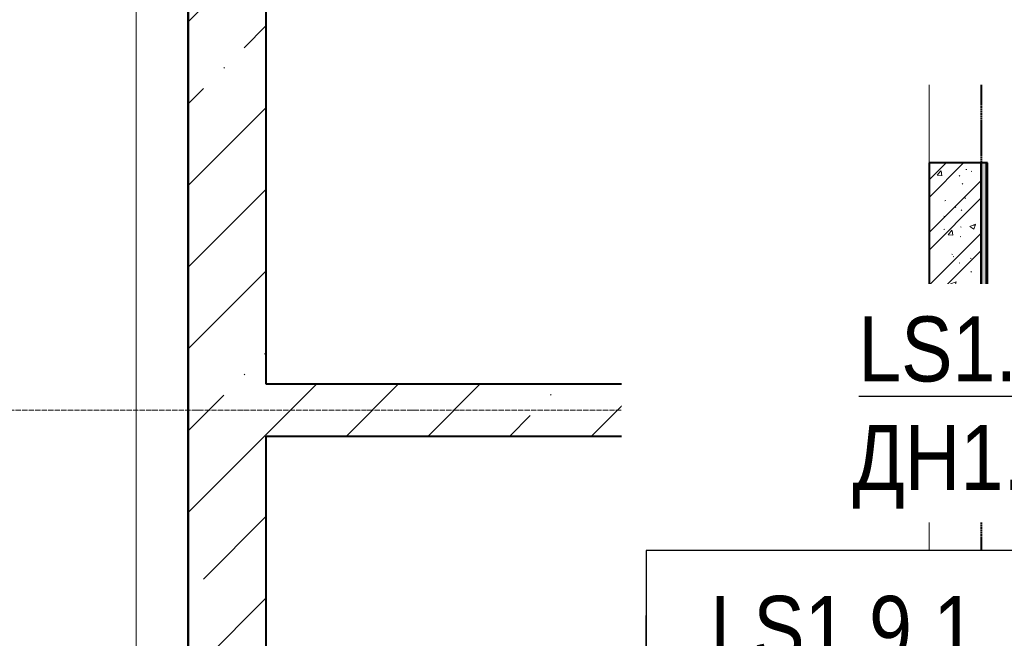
# Model space of a CAD drawing. Header units: millimetres. Extents: x 2069 to 83669, y 801 to 118701.
# Tile 21 of 145: x 6209 to 9996, y 50377 to 52755. Entities that reach past the tile are written whole.
import ezdxf
from ezdxf import colors
from ezdxf.entities.mleader import LeaderData, LeaderLine
from ezdxf.enums import TextEntityAlignment as Align
from ezdxf.math import Vec2, Vec3

# ---------------------------------------------------------------- set-up
doc = ezdxf.new("R2018")
doc.units = ezdxf.units.MM
doc.set_wipeout_variables(frame=1)
for name, pattern in [('ADSK_Линия сетки', [25, 20, -2.5, 0, -2.5]), ('ADSK_Штриховая_ш3 п1_5', [4.5, 3, -1.5]), ('Штрих_3_1_5_', [4.5, 3, -1.5])]:
    doc.linetypes.add(name, pattern=pattern)
doc.layers.add('_Разделитель помещений_', color=4, linetype='ADSK_Штриховая_ш3 п1_5', lineweight=40, true_color=0x00ffff)
for name, color, linetype, lineweight in [('КИП_выноска', 6, 'Continuous', 25), ('Оси', 7, 'Continuous', 9), ('Перекрытия', 7, 'Continuous', 18), ('Стены разрез', 7, 'Continuous', 40), ('Стены штриховка', 7, 'Continuous', 40), ('Тонкие линии', 7, 'Continuous', 18)]:
    doc.layers.add(name, color=color, linetype=linetype, lineweight=lineweight)
doc.styles.add('Arial', font='arial.ttf', dxfattribs={"width": 0.85, "height": 350})
doc.styles.add('GOST 2.304', font='simplex.shx', dxfattribs={"width": 0.65, "oblique": 15})
doc.styles.get("Standard").update_dxf_attribs({"font": 'arial.ttf'})
pattern_1 = [(50, (0, 0), (218.6211678, -19.1267987), [22.86, -251.46]), (355, (0, 0), (-42.2918743, 229.2684153), [18.288, -201.168]), (100.451, (18.22, -1.6), (176.3310746, 210.139632), [19.428, -213.708]), (46.184, (0, 60.96), (325.29495, -50.4516404), [34.29, -377.19]), (96.636, (27.1, 56.76), (284.8830085, 296.912656), [29.142, -320.562]), (351.184, (0, 60.96), (284.8858166, 296.910704), [27.432, -301.752]), (21, (30.48, 45.72), (181.9375257, -122.7183205), [22.86, -251.46]), (326, (30.48, 45.72), (74.1622266, 221.0261817), [18.288, -201.168]), (71.451, (45.64, 35.5), (256.100348, 98.305262), [19.428, -213.708]), (37.5, (0, 0), (3.70638957, 101.46589536), [3.353, -195.377, 3.353, -200.863, -201.93]), (37.5, (0, 0), (3.70638957, 101.46589536), [-402.946, 3.353, -198.577]), (7.5, (0, 0), (80.18357624, 120.2165259), [3.353, -113.081, 3.353, -190.805, -76.962]), (7.5, (0, 0), (80.18357624, 120.2165259), [-310.591, 3.353, -73.609]), (327.5, (-67.97, 0), (162.70864647, -6.87497134), [3.353, -72.847, 3.353, -234.391, -315.468]), (327.5, (-67.97, 0), (162.70864647, -6.87497134), [-313.944, 3.353, -312.115]), (317.5, (-98.45, 0), (177.7546761, 30.511831), [3.353, -95.707, 3.353, -154.534, -224.028]), (317.5, (-98.45, 0), (177.7546761, 30.511831), [-256.946, 3.353, -220.675])]
pattern_2 = [(45, (0, 0), (-101.0278814, 101.0278814), []), (45, (67.35, 0), (-101.0278814, 101.0278814), [])]
pattern_3 = [(45, (0, 0), (-314.308964, 314.308964), []), (45, (314.3, 0), (-314.308964, 314.308964), [555.625, -111.125, 3.353, -107.772])]

# ---------------------------------------------------------------- blocks, each defined once
blk = doc.blocks.new('135_SLK_GD_AR_rvt-1-Оборудование_B2_-11_400__На лист секция 6_-11_400')
at = {"layer": 'Стены разрез', "lineweight": 9, "true_color": 0xaaaaaa}
h = blk.add_hatch(dxfattribs=at)
h.set_pattern_fill('FP_4', color=253, style=0, pattern_type=2)
h.set_pattern_definition([(0, (0, 0), (406.4, 101.6), [33.528, -271.272, 33.528, -271.272, -1625.6]), (0, (0, 0), (406.4, 101.6), [-609.6, 33.528, -576.072, 33.528, -271.272, -711.2]), (0, (0, 0), (406.4, 101.6), [-1524, 33.528, -169.672, 33.528, -474.472]), (120, (152.4, 50.8), (-291.188181, 301.1527241), [33.528, -271.272, 33.528, -271.272, -1625.6]), (120, (152.4, 50.8), (-291.188181, 301.1527241), [-609.6, 33.528, -576.072, 33.528, -271.272, -711.2]), (120, (152.4, 50.8), (-291.188181, 301.1527241), [-1524, 33.528, -169.672, 33.528, -474.472]), (240, (203.2, 254), (-115.211819, -402.7527241), [33.528, -271.272, 33.528, -271.272, -1625.6]), (240, (203.2, 254), (-115.211819, -402.7527241), [-609.6, 33.528, -576.072, 33.528, -271.272, -711.2]), (240, (203.2, 254), (-115.211819, -402.7527241), [-1524, 33.528, -169.672, 33.528, -474.472])])
h.paths.add_polyline_path([(-13048339.7, -9244898.3), (-13048339.7, -9244150.3), (-13048359.7, -9244150.3), (-13048359.7, -9244898.3)])
h.paths.add_polyline_path([(-13048339.7, -9242750.3), (-13048339.7, -9241400.3), (-13048359.7, -9241400.3), (-13048359.7, -9242750.3)])
h.paths.add_polyline_path([(-13048339.7, -9240000.3), (-13048339.7, -9238650.3), (-13048359.7, -9238650.3), (-13048359.7, -9240000.3)])
h.paths.add_polyline_path([(-13048359.7, -9237250.3), (-13048339.7, -9237250.3), (-13048339.7, -9235900.3), (-13048359.7, -9235900.3), (-13048359.7, -9236858.2)])
h.paths.add_polyline_path([(-13048339.7, -9234500.3), (-13048339.7, -9234202.3), (-13048359.7, -9234202.3), (-13048359.7, -9234500.3)])
h = blk.add_hatch(dxfattribs=at)
h.set_pattern_fill('FP_1', color=253, style=0, pattern_type=2)
h.set_pattern_definition(pattern_1)
h.paths.add_polyline_path([(-13048359.7, -9239500.3), (-13048359.7, -9238650.3), (-13048559.7, -9238650.3), (-13048559.7, -9239500.3)])
h = blk.add_hatch(dxfattribs=at)
h.set_pattern_fill('FP_2', color=253, style=0, pattern_type=2)
h.set_pattern_definition(pattern_2)
h.paths.add_polyline_path([(-13048359.7, -9239500.3), (-13048359.7, -9238650.3), (-13048559.7, -9238650.3), (-13048559.7, -9239500.3)])
h = blk.add_hatch(dxfattribs=at)
h.set_pattern_fill('FP_1', color=253, style=0, pattern_type=2)
h.set_pattern_definition(pattern_1)
h.paths.add_polyline_path([(-13048359.7, -9240000.3), (-13048359.7, -9239700.3), (-13048559.7, -9239700.3), (-13048559.7, -9240000.3)])
h = blk.add_hatch(dxfattribs=at)
h.set_pattern_fill('FP_2', color=253, style=0, pattern_type=2)
h.set_pattern_definition(pattern_2)
h.paths.add_polyline_path([(-13048359.7, -9240000.3), (-13048359.7, -9239700.3), (-13048559.7, -9239700.3), (-13048559.7, -9240000.3)])
at = {"layer": '_Разделитель помещений_', "color": 131, "linetype": 'Штрих_3_1_5_', "true_color": 0xaaffff}
for p, q in [((-13048359.7, -9238350.3), (-13048359.7, -9238650.3)), ((-13048359.7, -9240000.3), (-13048359.7, -9240300.3))]:
    blk.add_line(p, q, dxfattribs=at)
at = {"layer": 'Перекрытия', "color": 253, "true_color": 0xaaaaaa}
for p, q in [((-13048559.7, -9238350.3), (-13048559.7, -9238650.3)), ((-13048559.7, -9240000.3), (-13048559.7, -9240300.3))]:
    blk.add_line(p, q, dxfattribs=at)
at = {"layer": 'Стены разрез', "color": 253, "true_color": 0xaaaaaa}
for p, q in [((-13051411.7, -9232952.3), (-13051411.7, -9246525.3)), ((-13051409.7, -9246525.3), (-13051409.7, -9232950.3)), ((-13048559.7, -9238650.3), (-13048559.7, -9239500.3)), ((-13048359.7, -9238650.3), (-13048559.7, -9238650.3)), ((-13048359.7, -9239500.3), (-13048359.7, -9238650.3)), ((-13048359.7, -9238650.3), (-13048359.7, -9240000.3)), ((-13048334.7, -9238650.3), (-13048359.7, -9238650.3)), ((-13048334.7, -9240000.3), (-13048334.7, -9238650.3)), ((-13048559.7, -9239500.3), (-13048359.7, -9239500.3)), ((-13048559.7, -9239700.3), (-13048559.7, -9240000.3)), ((-13048359.7, -9239700.3), (-13048559.7, -9239700.3)), ((-13048359.7, -9240000.3), (-13048359.7, -9239700.3)), ((-13048559.7, -9240000.3), (-13048359.7, -9240000.3)), ((-13048359.7, -9240000.3), (-13048334.7, -9240000.3))]:
    blk.add_line(p, q, dxfattribs=at)
at = {"layer": 'Стены штриховка', "color": 253, "true_color": 0xaaaaaa}
blk.add_line((-13048339.7, -9240000.3), (-13048339.7, -9238650.3), dxfattribs=at)
blk = doc.blocks.new('135_SLK_K1-2-3_KR_rvt-1-Оборудование_B2_-11_400__На лист секция 6_-11_400')
at = {"layer": 'Стены разрез', "lineweight": 9, "true_color": 0xaaaaaa}
h = blk.add_hatch(dxfattribs=at)
h.set_pattern_fill('FP_6', color=253, style=0, pattern_type=2)
h.set_pattern_definition(pattern_3)
h.paths.add_polyline_path([(-13051409.7, -9250300.3), (-13051109.7, -9250300.3), (-13051109.7, -9249050.3), (-13051409.7, -9249050.3), (-13051409.7, -9249800.3)])
h.paths.add_polyline_path([(-13051277.3, -9248050.3), (-13051109.7, -9248050.3), (-13051109.7, -9233500.3), (-13051409.7, -9233500.3), (-13051409.7, -9248050.3), (-13051282.3, -9248050.3)])
h = blk.add_hatch(dxfattribs=at)
h.set_pattern_fill('FP_6', color=253, style=0, pattern_type=2)
h.set_pattern_definition(pattern_3)
h.paths.add_polyline_path([(-13048559.7, -9239700.3), (-13048559.7, -9239500.3), (-13051109.7, -9239500.3), (-13051109.7, -9239700.3)])
h = blk.add_hatch(dxfattribs=at)
h.set_pattern_fill('FP_6', color=253, style=0, pattern_type=2)
h.set_pattern_definition(pattern_3)
h.paths.add_polyline_path([(-13048359.7, -9239700.3), (-13048359.7, -9239500.3), (-13048559.7, -9239500.3), (-13048559.7, -9239700.3)])
at = {"layer": 'Стены разрез', "color": 253, "true_color": 0xaaaaaa}
for p, q in [((-13051409.7, -9233500.3), (-13051409.7, -9246680.3)), ((-13051109.7, -9239500.3), (-13051109.7, -9236950.3)), ((-13048559.7, -9239500.3), (-13051109.7, -9239500.3)), ((-13048359.7, -9239500.3), (-13048559.7, -9239500.3)), ((-13048359.7, -9239700.3), (-13048359.7, -9239500.3)), ((-13051109.7, -9242250.3), (-13051109.7, -9239700.3)), ((-13051109.7, -9239700.3), (-13048559.7, -9239700.3)), ((-13048559.7, -9239700.3), (-13048359.7, -9239700.3))]:
    blk.add_line(p, q, dxfattribs=at)
blk = doc.blocks.new('A$C946fac60')
at = {"layer": 'Оси', "color": 253, "linetype": 'ADSK_Линия сетки', "true_color": 0xaaaaaa}
for p, q in [((3702.7, 800), (3702.7, 46886.1)), ((78533.6, 28431.6), (800, 28431.6))]:
    blk.add_line(p, q, dxfattribs=at)
at = {"layer": 'Тонкие линии', "color": 253, "true_color": 0xaaaaaa}
blk.add_line((3702.7, 17661.6), (3702.7, 34931.6), dxfattribs=at)
at = {"lineweight": 5}
for name in ['135_SLK_GD_AR_rvt-1-Оборудование_B2_-11_400__На лист секция 6_-11_400', '135_SLK_K1-2-3_KR_rvt-1-Оборудование_B2_-11_400__На лист секция 6_-11_400']:
    blk.add_blockref(name, (13055312.4, 9268031.9), dxfattribs=at)
blk = doc.blocks.new('_None')
blk = doc.blocks.new('*U216')
at = {"color": 0, "linetype": 'Continuous', "lineweight": 30, "ltscale": 75, "width": 0.85, "flags": 104}
blk.add_attdef('ПРИМЕЧАНИЕ_1', text='', height=2.5, dxfattribs=at).set_placement((8, 3.611), align=Align.BOTTOM_CENTER)
at = {"color": 0, "lineweight": 30, "width": 0.85, "flags": 104}
blk.add_attdef('ПРИМЕЧАНИЕ_2', text='', height=2.5, dxfattribs=at).set_placement((8, -7.53), align=Align.BOTTOM_CENTER)
at = {"color": 0, "lineweight": 30, "style": 'GOST 2.304', "width": 0.85}
for tag, p in [('ИМЯ_КАБЕЛЯ_2', (8, -7.5)), ('ИМЯ_КАБЕЛЯ_3', (8, -12.5)), ('ИМЯ_КАБЕЛЯ_4', (8, -17.5)), ('ИМЯ_КАБЕЛЯ_5', (8, -22.5)), ('ИМЯ_КАБЕЛЯ_6', (8, -27.5)), ('ИМЯ_КАБЕЛЯ_7', (8, -32.5)), ('ИМЯ_КАБЕЛЯ_8', (8, -37.5)), ('ИМЯ_КАБЕЛЯ_9', (8, -42.5))]:
    blk.add_attdef(tag, text='', height=2.5, dxfattribs=at).set_placement(p, align=Align.BOTTOM_CENTER)
at = {"linetype": 'Continuous'}
blk.add_wipeout([(0, 2.5), (16, 2.5), (16, -2.5), (0, -2.5)], dxfattribs=at)
at = {"color": 0}
blk.add_line((0, -2.5), (0, 0), dxfattribs=at)
at = {"color": 0, "linetype": 'Continuous'}
blk.add_lwpolyline([(0, -2.5), (16, -2.5), (16, 2.5), (0, 2.5)], close=True, dxfattribs=at)
at = {"color": 0, "lineweight": 30, "style": 'GOST 2.304', "width": 0.85}
blk.add_attdef('ИМЯ_КАБЕЛЯ_1', text='', height=2.5, dxfattribs=at).set_placement((8, -2.5), align=Align.BOTTOM_CENTER)

msp = doc.modelspace()

# ---------------------------------------------------------------- block references
msp.add_blockref('A$C946fac60', (2954.3, 22822.3))

# ---------------------------------------------------------------- next in the draw order: leaders
at = {"layer": 'КИП_выноска'}
ml = msp.add_multileader_mtext('Standard', dxfattribs=at)
ml.set_content('LS1.9.1...LS1.9.4\\PДН1.9.1, ДН1.9.2', color=256, style='Arial')
ml.set_leader_properties(color=256, linetype='ByLayer', lineweight=-1)
ml.set_arrow_properties(name='NONE')
ml.build(insert=Vec2(0, 0))
ml.multileader.update_dxf_attribs({"has_dogleg": 0, "text_left_attachment_type": 6, "text_right_attachment_type": 6, "dogleg_length": 0.5, "arrow_head_size": 300})
ctx = ml.context
ctx.base_point, ctx.char_height, ctx.arrow_head_size, ctx.landing_gap_size, ctx.plane_origin = Vec3(9327.2, 51305.6), 250, 300, 100, Vec3(14486.1, 48733.3)
ctx.left_attachment, ctx.right_attachment, ctx.text_align_type = 6, 6, 2
notes = []
notes.append((ctx, [(1, (1, 1, 0), (11828.4, 51305.6), (-1, 0), 0.5, [(0, [(13363.8, 49059.3)], 0, [])])]))
ctx.mtext.insert, ctx.mtext.width, ctx.mtext.alignment, ctx.mtext.flow_direction = Vec3(11727.9, 51613.9), 3078.848, 3, 5
ctx.mtext.has_bg_fill, ctx.mtext.bg_color, ctx.mtext.bg_scale_factor, ctx.mtext.bg_transparency, ctx.mtext.use_window_bg_color = 1, -1027028792, 1.5, 0, 1
for ctx, leaders in notes:
    for number, flags, end, landing, length, lines in leaders:
        leader = LeaderData()
        leader.index, (leader.has_last_leader_line, leader.has_dogleg_vector, leader.attachment_direction) = number, flags
        leader.last_leader_point, leader.dogleg_vector, leader.dogleg_length = Vec3(end), Vec3(landing), length
        for number, points, colour, breaks in lines:
            line = LeaderLine()
            line.index, line.vertices, line.color, line.breaks = number, Vec3.list(points), colors.encode_raw_color(colour), breaks
            leader.lines.append(line)
        ctx.leaders.append(leader)

# ---------------------------------------------------------------- next in the draw order: block references
ref = msp.add_blockref('*U216', (8618, 50464.6), dxfattribs=dict(at, xscale=100, yscale=100, zscale=100))
lines = msp.add_mtext('\\W0.8500;', dxfattribs={"layer": '0', "color": 0, "linetype": 'Continuous', "lineweight": 30, "ltscale": 75, "insert": (9418, 50825.6), "char_height": 2.5, "attachment_point": 1})
ref.add_attrib('ПРИМЕЧАНИЕ_1', '', (9418, 50825.6), dxfattribs={"flags": 104}).embed_mtext(lines)
ref.add_attrib('ИМЯ_КАБЕЛЯ_1', 'LS1.9.1 ', dxfattribs={"layer": '0', "color": 0, "lineweight": 30, "height": 250, "style": 'Arial', "width": 0.85}).set_placement((9418, 50214.6), align=Align.BOTTOM_CENTER)
lines = msp.add_mtext('\\W0.8500;', dxfattribs={"layer": '0', "color": 0, "lineweight": 30, "insert": (9418, 49711.6), "char_height": 2.5, "attachment_point": 1})
ref.add_attrib('ПРИМЕЧАНИЕ_2', '', (9418, 49711.6), dxfattribs={"flags": 104}).embed_mtext(lines)

doc.saveas('drawing.dxf')
